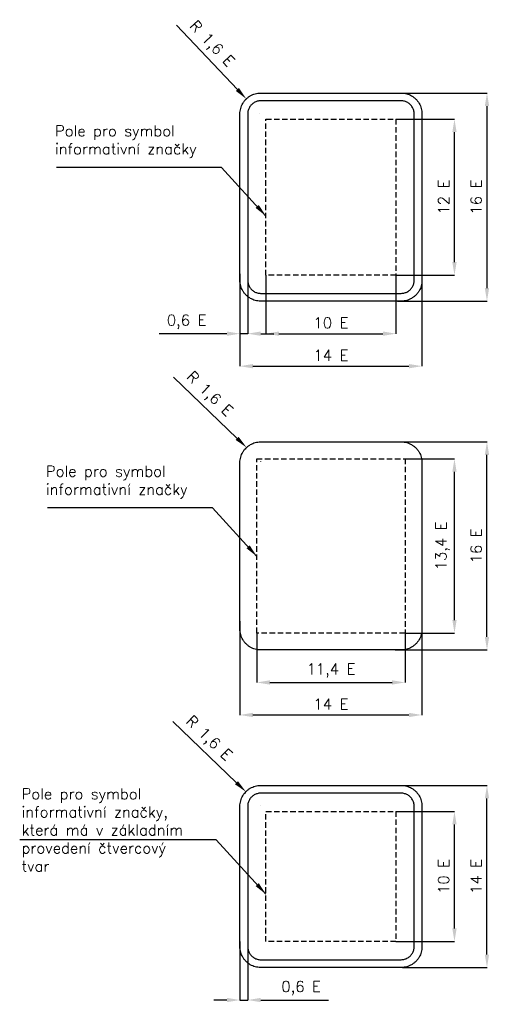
# Model space of a CAD drawing. Header units: millimetres. Extents: x -639 to 1541, y -3268 to 1274.
import ezdxf

# ---------------------------------------------------------------- set-up
doc = ezdxf.new("R2010")
doc.units = ezdxf.units.MM
doc.header["$LTSCALE"] = 5
doc.linetypes.add('ČÁRKOVANÁX2', pattern=[1.5, 1, -0.5])
doc.layers.add('Kóty', color=2, linetype='Continuous')
doc.layers.add('Značka', color=7, linetype='Continuous')
doc.styles.get("Standard").update_dxf_attribs({"font": 'romand.shx', "height": 50})
doc.dimstyles.get("Standard").update_dxf_attribs({"dimtxt": 50, "dimasz": 60, "dimexe": 0.18, "dimexo": 0.0625, "dimgap": 25, "dimtad": 1, "dimdec": 0, "dimzin": 0, "dimdsep": 46, "dimtxsty": 'Standard', "dimcen": 0.09, "dimadec": 0, "dimazin": 0, "dimtfac": 1, "dimtdec": 0, "dimtofl": 0, "dimtmove": 0, "dimatfit": 3, "dimfxl": 1, "dimtolj": 1, "dimtzin": 0, "dimarcsym": 0})

# ---------------------------------------------------------------- blocks, each defined once
blk = doc.blocks.new('*D1')
at = {"layer": 'Defpoints', "color": 0, "transparency": 16777216}
for p in [(496.9, 95.3), (1096.9, 95.3), (1096.9, -174.7)]:
    blk.add_point(p, dxfattribs=at)
at = {"layer": 'Kóty', "color": 0, "lineweight": -2, "transparency": 16777216}
for p, q in [((496.9, 95.2), (496.9, -174.9)), ((1096.9, 95.2), (1096.9, -174.9)), ((556.9, -174.7), (1036.9, -174.7))]:
    blk.add_line(p, q, dxfattribs=at)
at = {"layer": 'Kóty', "color": 0, "transparency": 16777216}
for points in [[(556.9, -164.7), (556.9, -184.7), (496.9, -174.7)], [(1036.9, -164.7), (1036.9, -184.7), (1096.9, -174.7)]]:
    blk.add_solid(points, dxfattribs=at)
at = {"layer": 'Kóty', "color": 0, "transparency": 16777216, "insert": (796.9, -124.7), "char_height": 50, "attachment_point": 5}
blk.add_mtext('\\A1;10 E', dxfattribs=at)
blk = doc.blocks.new('*D2')
at = {"layer": 'Defpoints', "color": 0, "transparency": 16777216}
for p in [(376.9, 101.9), (1216.9, 84.2), (1216.9, -324.7)]:
    blk.add_point(p, dxfattribs=at)
at = {"layer": 'Kóty', "color": 0, "lineweight": -2, "transparency": 16777216}
for p, q in [((376.9, 101.9), (376.9, -324.9)), ((1216.9, 84.1), (1216.9, -324.9)), ((436.9, -324.7), (1156.9, -324.7))]:
    blk.add_line(p, q, dxfattribs=at)
at = {"layer": 'Kóty', "color": 0, "transparency": 16777216}
for points in [[(436.9, -314.7), (436.9, -334.7), (376.9, -324.7)], [(1156.9, -314.7), (1156.9, -334.7), (1216.9, -324.7)]]:
    blk.add_solid(points, dxfattribs=at)
at = {"layer": 'Kóty', "color": 0, "transparency": 16777216, "insert": (796.9, -274.7), "char_height": 50, "attachment_point": 5}
blk.add_mtext('\\A1;14 E', dxfattribs=at)
blk = doc.blocks.new('*D3')
at = {"layer": 'Defpoints', "color": 0, "transparency": 16777216}
for p in [(376.9, 98.5), (412.9, 98.5), (376.9, -174.7)]:
    blk.add_point(p, dxfattribs=at)
at = {"layer": 'Kóty', "color": 0, "lineweight": -2, "transparency": 16777216}
for p, q in [((376.9, 98.4), (376.9, -174.9)), ((412.9, 98.4), (412.9, -174.9)), ((316.9, -174.7), (4.5, -174.7)), ((472.9, -174.7), (532.9, -174.7))]:
    blk.add_line(p, q, dxfattribs=at)
at = {"layer": 'Kóty', "color": 0, "transparency": 16777216}
for points in [[(316.9, -164.7), (316.9, -184.7), (376.9, -174.7)], [(472.9, -164.7), (472.9, -184.7), (412.9, -174.7)]]:
    blk.add_solid(points, dxfattribs=at)
at = {"layer": 'Kóty', "color": 0, "transparency": 16777216, "insert": (130.7, -119.9), "char_height": 50, "attachment_point": 5}
blk.add_mtext('\\A1;0,6 E', dxfattribs=at)
blk = doc.blocks.new('*D4')
at = {"layer": 'Defpoints', "color": 0, "transparency": 16777216}
for p in [(1096.9, 815.3), (1366.9, 815.3), (1096.9, 95.3)]:
    blk.add_point(p, dxfattribs=at)
at = {"layer": 'Kóty', "color": 0, "lineweight": -2, "transparency": 16777216}
for p, q in [((1097, 815.3), (1367.1, 815.3)), ((1366.9, 155.3), (1366.9, 755.3)), ((1097, 95.3), (1367.1, 95.3))]:
    blk.add_line(p, q, dxfattribs=at)
at = {"layer": 'Kóty', "color": 0, "transparency": 16777216}
for points in [[(1356.9, 755.3), (1376.9, 755.3), (1366.9, 815.3)], [(1356.9, 155.3), (1376.9, 155.3), (1366.9, 95.3)]]:
    blk.add_solid(points, dxfattribs=at)
at = {"layer": 'Kóty', "color": 0, "transparency": 16777216, "insert": (1316.9, 455.3), "char_height": 50, "attachment_point": 5, "rotation": 90}
blk.add_mtext('\\A1;12 E', dxfattribs=at)
blk = doc.blocks.new('*D5')
at = {"layer": 'Defpoints', "color": 0, "transparency": 16777216}
for p in [(1104.4, 935.3), (1104.4, -24.7), (1516.9, -24.7)]:
    blk.add_point(p, dxfattribs=at)
at = {"layer": 'Kóty', "color": 0, "lineweight": -2, "transparency": 16777216}
for p, q in [((1104.4, 935.3), (1517.1, 935.3)), ((1516.9, 875.3), (1516.9, 35.3)), ((1104.4, -24.7), (1517.1, -24.7))]:
    blk.add_line(p, q, dxfattribs=at)
at = {"layer": 'Kóty', "color": 0, "transparency": 16777216}
for points in [[(1506.9, 875.3), (1526.9, 875.3), (1516.9, 935.3)], [(1506.9, 35.3), (1526.9, 35.3), (1516.9, -24.7)]]:
    blk.add_solid(points, dxfattribs=at)
at = {"layer": 'Kóty', "color": 0, "transparency": 16777216, "insert": (1466.9, 455.3), "char_height": 50, "attachment_point": 5, "rotation": 90}
blk.add_mtext('\\A1;16 E', dxfattribs=at)
blk = doc.blocks.new('*D6')
at = {"layer": 'Defpoints', "color": 0, "transparency": 16777216}
for p in [(406.3, 908.4), (469.2, 842.2)]:
    blk.add_point(p, dxfattribs=at)
at = {"layer": 'Kóty', "color": 0, "lineweight": -2, "transparency": 16777216}
for p, q in [((84.7, 1247.9), (365.1, 952)), ((469.1, 842.2), (469.3, 842.2)), ((469.2, 842.1), (469.2, 842.2))]:
    blk.add_line(p, q, dxfattribs=at)
blk.add_arc((469.2, 842.2), 91.3, 133.349, 134.6046, dxfattribs=at)
at = {"layer": 'Kóty', "color": 0, "transparency": 16777216}
blk.add_solid([(372.3, 958.9), (357.8, 945.1), (406.3, 908.4)], dxfattribs=at)
at = {"layer": 'Kóty', "color": 0, "transparency": 16777216, "insert": (244, 1159.4), "char_height": 50, "attachment_point": 5, "rotation": 313.4619}
blk.add_mtext('\\A1;R 1,6 E', dxfattribs=at)
blk = doc.blocks.new('*D7')
at = {"layer": 'Defpoints', "color": 0, "transparency": 16777216}
for p in [(1138.9, -751.7), (1366.9, -751.7), (1138.9, -1555.7)]:
    blk.add_point(p, dxfattribs=at)
at = {"layer": 'Kóty', "color": 0, "lineweight": -2, "transparency": 16777216}
for p, q in [((1139, -751.7), (1367.1, -751.7)), ((1366.9, -1495.7), (1366.9, -811.7)), ((1139, -1555.7), (1367.1, -1555.7))]:
    blk.add_line(p, q, dxfattribs=at)
at = {"layer": 'Kóty', "color": 0, "transparency": 16777216}
for points in [[(1356.9, -811.7), (1376.9, -811.7), (1366.9, -751.7)], [(1356.9, -1495.7), (1376.9, -1495.7), (1366.9, -1555.7)]]:
    blk.add_solid(points, dxfattribs=at)
at = {"layer": 'Kóty', "color": 0, "transparency": 16777216, "insert": (1312.2, -1153.7), "char_height": 50, "attachment_point": 5, "rotation": 90}
blk.add_mtext('\\A1;13,4 E', dxfattribs=at)
blk = doc.blocks.new('*D8')
at = {"layer": 'Defpoints', "color": 0, "transparency": 16777216}
for p in [(1093.6, -673.7), (1516.9, -673.7), (1093.6, -1633.7)]:
    blk.add_point(p, dxfattribs=at)
at = {"layer": 'Kóty', "color": 0, "lineweight": -2, "transparency": 16777216}
for p, q in [((1093.7, -673.7), (1517.1, -673.7)), ((1516.9, -1573.7), (1516.9, -733.7)), ((1093.7, -1633.7), (1517.1, -1633.7))]:
    blk.add_line(p, q, dxfattribs=at)
at = {"layer": 'Kóty', "color": 0, "transparency": 16777216}
for points in [[(1506.9, -733.7), (1526.9, -733.7), (1516.9, -673.7)], [(1506.9, -1573.7), (1526.9, -1573.7), (1516.9, -1633.7)]]:
    blk.add_solid(points, dxfattribs=at)
at = {"layer": 'Kóty', "color": 0, "transparency": 16777216, "insert": (1466.9, -1153.7), "char_height": 50, "attachment_point": 5, "rotation": 90}
blk.add_mtext('\\A1;16 E', dxfattribs=at)
blk = doc.blocks.new('*D9')
at = {"layer": 'Defpoints', "color": 0, "transparency": 16777216}
for p in [(454.9, -1555.7), (1138.9, -1555.7), (1138.9, -1783.7)]:
    blk.add_point(p, dxfattribs=at)
at = {"layer": 'Kóty', "color": 0, "lineweight": -2, "transparency": 16777216}
for p, q in [((454.9, -1555.7), (454.9, -1783.9)), ((1138.9, -1555.7), (1138.9, -1783.9)), ((514.9, -1783.7), (1078.9, -1783.7))]:
    blk.add_line(p, q, dxfattribs=at)
at = {"layer": 'Kóty', "color": 0, "transparency": 16777216}
for points in [[(514.9, -1773.7), (514.9, -1793.7), (454.9, -1783.7)], [(1078.9, -1773.7), (1078.9, -1793.7), (1138.9, -1783.7)]]:
    blk.add_solid(points, dxfattribs=at)
at = {"layer": 'Kóty', "color": 0, "transparency": 16777216, "insert": (796.9, -1728.9), "char_height": 50, "attachment_point": 5}
blk.add_mtext('\\A1;11,4 E', dxfattribs=at)
blk = doc.blocks.new('*D10')
at = {"layer": 'Defpoints', "color": 0, "transparency": 16777216}
for p in [(376.9, -1501.6), (1216.9, -1501.6), (1216.9, -1933.7)]:
    blk.add_point(p, dxfattribs=at)
at = {"layer": 'Kóty', "color": 0, "lineweight": -2, "transparency": 16777216}
for p, q in [((376.9, -1501.6), (376.9, -1933.9)), ((1216.9, -1501.6), (1216.9, -1933.9)), ((436.9, -1933.7), (1156.9, -1933.7))]:
    blk.add_line(p, q, dxfattribs=at)
at = {"layer": 'Kóty', "color": 0, "transparency": 16777216}
for points in [[(436.9, -1923.7), (436.9, -1943.7), (376.9, -1933.7)], [(1156.9, -1923.7), (1156.9, -1943.7), (1216.9, -1933.7)]]:
    blk.add_solid(points, dxfattribs=at)
at = {"layer": 'Kóty', "color": 0, "transparency": 16777216, "insert": (796.9, -1883.7), "char_height": 50, "attachment_point": 5}
blk.add_mtext('\\A1;14 E', dxfattribs=at)
blk = doc.blocks.new('*D11')
at = {"layer": 'Defpoints', "color": 0, "transparency": 16777216}
for p in [(407.4, -699.5), (473.8, -763.6)]:
    blk.add_point(p, dxfattribs=at)
at = {"layer": 'Kóty', "color": 0, "lineweight": -2, "transparency": 16777216}
for p, q in [((70.9, -374.7), (364.2, -657.8)), ((473.7, -763.6), (473.9, -763.6)), ((473.8, -763.7), (473.8, -763.5))]:
    blk.add_line(p, q, dxfattribs=at)
blk.add_arc((473.8, -763.6), 92.3, 135.8989, 142.4, dxfattribs=at)
at = {"layer": 'Kóty', "color": 0, "transparency": 16777216}
blk.add_solid([(371.1, -650.7), (357.3, -665), (407.4, -699.5)], dxfattribs=at)
at = {"layer": 'Kóty', "color": 0, "transparency": 16777216, "insert": (234, -456.1), "char_height": 50, "attachment_point": 5, "rotation": 316.0106}
blk.add_mtext('\\A1;R 1,6 E', dxfattribs=at)
blk = doc.blocks.new('*D12')
at = {"layer": 'Defpoints', "color": 0, "transparency": 16777216}
for p in [(1096.9, -2378.7), (1366.9, -2378.7), (1096.9, -2978.7)]:
    blk.add_point(p, dxfattribs=at)
at = {"layer": 'Kóty', "color": 0, "lineweight": -2, "transparency": 16777216}
for p, q in [((1097, -2378.7), (1367.1, -2378.7)), ((1366.9, -2918.7), (1366.9, -2438.7)), ((1097, -2978.7), (1367.1, -2978.7))]:
    blk.add_line(p, q, dxfattribs=at)
at = {"layer": 'Kóty', "color": 0, "transparency": 16777216}
for points in [[(1356.9, -2438.7), (1376.9, -2438.7), (1366.9, -2378.7)], [(1356.9, -2918.7), (1376.9, -2918.7), (1366.9, -2978.7)]]:
    blk.add_solid(points, dxfattribs=at)
at = {"layer": 'Kóty', "color": 0, "transparency": 16777216, "insert": (1316.9, -2678.7), "char_height": 50, "attachment_point": 5, "rotation": 90}
blk.add_mtext('\\A1;10 E', dxfattribs=at)
blk = doc.blocks.new('*D13')
at = {"layer": 'Defpoints', "color": 0, "transparency": 16777216}
for p in [(1117, -2258.7), (1516.9, -2258.7), (1126.9, -3098.7)]:
    blk.add_point(p, dxfattribs=at)
at = {"layer": 'Kóty', "color": 0, "lineweight": -2, "transparency": 16777216}
for p, q in [((1117.1, -2258.7), (1517.1, -2258.7)), ((1516.9, -3038.7), (1516.9, -2318.7)), ((1127, -3098.7), (1517.1, -3098.7))]:
    blk.add_line(p, q, dxfattribs=at)
at = {"layer": 'Kóty', "color": 0, "transparency": 16777216}
for points in [[(1506.9, -2318.7), (1526.9, -2318.7), (1516.9, -2258.7)], [(1506.9, -3038.7), (1526.9, -3038.7), (1516.9, -3098.7)]]:
    blk.add_solid(points, dxfattribs=at)
at = {"layer": 'Kóty', "color": 0, "transparency": 16777216, "insert": (1466.9, -2678.7), "char_height": 50, "attachment_point": 5, "rotation": 90}
blk.add_mtext('\\A1;14 E', dxfattribs=at)
blk = doc.blocks.new('*D14')
at = {"layer": 'Defpoints', "color": 0, "transparency": 16777216}
for p in [(376.9, -2979.4), (412.9, -2979.4), (412.9, -3248.7)]:
    blk.add_point(p, dxfattribs=at)
at = {"layer": 'Kóty', "color": 0, "lineweight": -2, "transparency": 16777216}
for p, q in [((376.9, -2979.4), (376.9, -3248.8)), ((412.9, -2979.4), (412.9, -3248.8)), ((316.9, -3248.7), (256.9, -3248.7)), ((472.9, -3248.7), (785.3, -3248.7))]:
    blk.add_line(p, q, dxfattribs=at)
at = {"layer": 'Kóty', "color": 0, "transparency": 16777216}
for points in [[(316.9, -3238.7), (316.9, -3258.7), (376.9, -3248.7)], [(472.9, -3238.7), (472.9, -3258.7), (412.9, -3248.7)]]:
    blk.add_solid(points, dxfattribs=at)
at = {"layer": 'Kóty', "color": 0, "transparency": 16777216, "insert": (659.1, -3193.9), "char_height": 50, "attachment_point": 5}
blk.add_mtext('\\A1;0,6 E', dxfattribs=at)
blk = doc.blocks.new('*D15')
at = {"layer": 'Defpoints', "color": 0, "transparency": 16777216}
for p in [(404.1, -2287.7), (470.6, -2351.7)]:
    blk.add_point(p, dxfattribs=at)
at = {"layer": 'Kóty', "color": 0, "lineweight": -2, "transparency": 16777216}
for p, q in [((67.3, -1963.4), (360.9, -2246.1)), ((470.5, -2351.7), (470.7, -2351.7)), ((470.6, -2351.8), (470.6, -2351.6))]:
    blk.add_line(p, q, dxfattribs=at)
blk.add_arc((470.6, -2351.7), 92.3, 135.968, 142.3868, dxfattribs=at)
at = {"layer": 'Kóty', "color": 0, "transparency": 16777216}
blk.add_solid([(367.8, -2238.9), (353.9, -2253.3), (404.1, -2287.7)], dxfattribs=at)
at = {"layer": 'Kóty', "color": 0, "transparency": 16777216, "insert": (230.5, -2044.5), "char_height": 50, "attachment_point": 5, "rotation": 316.0798}
blk.add_mtext('\\A1;R 1,6 E', dxfattribs=at)

msp = doc.modelspace()

# ---------------------------------------------------------------- linework, layer by layer
at = {"layer": 'Kóty'}
for points in [[(496.9, 368.1), (291.7, 592.6), (291.7, 592.6), (-469.4, 592.6)], [(412.9, -174.7), (376.9, -174.7)], [(454.9, -1202.3), (249.7, -977.8), (249.7, -977.8), (-511.4, -977.8)], [(496.9, -2760.7), (267.7, -2510), (267.7, -2510), (-639.5, -2510)], [(376.9, -3248.7), (412.9, -3248.7)]]:
    msp.add_lwpolyline(points, dxfattribs=at)
for points in [[(463.8, 419.1), (449.1, 405.6), (496.9, 368.1)], [(421.8, -1151.3), (407.1, -1164.8), (454.9, -1202.3)], [(463.8, -2709.7), (449.1, -2723.2), (496.9, -2760.7)]]:
    msp.add_solid(points, dxfattribs=at)
at = {"layer": 'Značka', "color": 5}
for points in [[(472.9, -24.7), (472.5, -24.7), (472.2, -24.7, -0.032173), (459.8, -23.8, -0.035446), (447.6, -21.3, -0.036269), (435.8, -17.3, -0.034431), (424.7, -11.7, -0.033728), (414.4, -4.8, -0.034092), (405, 3.4, -0.034209), (396.8, 12.7, -0.034228), (389.9, 23.1, -0.034041), (384.3, 34.2, -0.033417), (380.3, 46, -0.034125), (377.8, 58.2, -0.036744), (376.9, 70.6), (376.9, 70.9), (376.9, 71.3), (376.9, 839.3), (376.9, 839.7), (376.9, 840.1, -0.032179), (377.8, 852.5, -0.03544), (380.3, 864.6, -0.03627), (384.3, 876.4, -0.034409), (389.9, 887.5, -0.033726), (396.8, 897.9, -0.034092), (405, 907.2, -0.034208), (414.4, 915.4, -0.034236), (424.7, 922.3, -0.034055), (435.8, 927.9, -0.033439), (447.6, 931.9, -0.034121), (459.8, 934.5, -0.036753), (472.2, 935.3), (472.5, 935.3), (472.9, 935.3), (1120.9, 935.3), (1121.3, 935.3), (1121.7, 935.3, -0.032183), (1134.1, 934.4, -0.035465), (1146.3, 931.9, -0.036261), (1158, 927.9, -0.034433), (1169.1, 922.3, -0.033716), (1179.5, 915.4, -0.034071), (1188.8, 907.2, -0.034217), (1197, 897.9, -0.03423), (1203.9, 887.5, -0.034047), (1209.5, 876.4, -0.033416), (1213.5, 864.6, -0.034131), (1216.1, 852.4, -0.036748), (1216.9, 840.1), (1216.9, 839.7), (1216.9, 839.3), (1216.9, 71.3), (1216.9, 70.9), (1216.9, 70.6, -0.032182), (1216.1, 58.2, -0.035442), (1213.5, 46, -0.036269), (1209.5, 34.2, -0.034419), (1203.9, 23.1, -0.033722), (1197, 12.7, -0.034076), (1188.8, 3.4, -0.034211), (1179.5, -4.8, -0.034237), (1169.1, -11.7, -0.034047), (1158, -17.3, -0.033401), (1146.3, -21.3, -0.034122), (1134.1, -23.9, -0.036743), (1121.7, -24.7), (1121.3, -24.7), (1120.9, -24.7), (472.9, -24.7)], [(472.9, 11.3), (1120.9, 11.3), (1121.2, 11.3), (1121.4, 11.3, 0.032179), (1129.1, 11.8, 0.035456), (1136.8, 13.4, 0.036267), (1144.1, 15.9, 0.034428), (1151.1, 19.4, 0.033733), (1157.5, 23.7, 0.034076), (1163.3, 28.9, 0.034198), (1168.5, 34.7, 0.034208), (1172.8, 41.2, 0.034041), (1176.3, 48.1, 0.033415), (1178.8, 55.5, 0.034126), (1180.4, 63.1, 0.03674), (1180.9, 70.8), (1180.9, 71.1), (1180.9, 71.3), (1180.9, 839.3), (1180.9, 839.5), (1180.9, 839.8, 0.032176), (1180.4, 847.5, 0.035453), (1178.8, 855.1, 0.036261), (1176.3, 862.5, 0.034404), (1172.8, 869.4, 0.033714), (1168.5, 875.9, 0.034092), (1163.3, 881.7, 0.034186), (1157.5, 886.9, 0.034246), (1151.1, 891.2, 0.034027), (1144.1, 894.7, 0.033373), (1136.8, 897.2, 0.034142), (1129.1, 898.8, 0.03678), (1121.4, 899.3), (1121.2, 899.3), (1120.9, 899.3), (472.9, 899.3), (472.7, 899.3), (472.5, 899.3, 0.032211), (464.7, 898.8, 0.035396), (457.1, 897.2, 0.036252), (449.7, 894.7, 0.034424), (442.8, 891.2, 0.033718), (436.3, 886.9, 0.034079), (430.5, 881.7, 0.034201), (425.3, 875.9, 0.034241), (421, 869.4, 0.034038), (417.6, 862.5, 0.033417), (415, 855.1, 0.034135), (413.4, 847.5, 0.036746), (412.9, 839.8), (412.9, 839.5), (412.9, 839.3), (412.9, 71.3), (412.9, 71.1), (412.9, 70.8, 0.03218), (413.5, 63.1, 0.035446), (415, 55.5, 0.036272), (417.5, 48.1, 0.034415), (421, 41.2, 0.03371), (425.4, 34.7, 0.034082), (430.5, 28.9, 0.03421), (436.3, 23.7, 0.034229), (442.8, 19.4, 0.034026), (449.7, 15.9, 0.033416), (457.1, 13.4, 0.034113), (464.7, 11.8, 0.036749), (472.5, 11.3), (472.7, 11.3), (472.9, 11.3)], [(472.9, -1633.7), (472.5, -1633.7), (472.2, -1633.7, -0.032182), (459.8, -1632.8, -0.035466), (447.6, -1630.3, -0.03626), (435.8, -1626.3, -0.034432), (424.7, -1620.7, -0.03371), (414.4, -1613.8, -0.034065), (405, -1605.6, -0.034221), (396.8, -1596.3, -0.034235), (389.9, -1585.9, -0.034047), (384.4, -1574.8, -0.033402), (380.3, -1563, -0.034121), (377.8, -1550.8, -0.036743), (376.9, -1538.4), (376.9, -1538.1), (376.9, -1537.7), (376.9, -769.7), (376.9, -769.3), (376.9, -768.9, -0.032173), (377.8, -756.5, -0.035443), (380.3, -744.4, -0.036272), (384.3, -732.6, -0.034419), (389.9, -721.5, -0.033732), (396.8, -711.1, -0.034099), (405, -701.8, -0.034208), (414.4, -693.6, -0.034235), (424.7, -686.7, -0.034051), (435.8, -681.1, -0.033443), (447.6, -677.1, -0.034119), (459.8, -674.5, -0.036752), (472.2, -673.7), (472.5, -673.7), (472.9, -673.7), (1120.9, -673.7), (1121.3, -673.7), (1121.7, -673.7, -0.032182), (1134.1, -674.6, -0.035466), (1146.3, -677.1, -0.03626), (1158, -681.1, -0.034432), (1169.1, -686.7, -0.03371), (1179.5, -693.6, -0.034065), (1188.8, -701.8, -0.034221), (1197, -711.1, -0.034235), (1203.9, -721.5, -0.034047), (1209.5, -732.6, -0.033402), (1213.5, -744.4, -0.034121), (1216.1, -756.5, -0.036743), (1216.9, -768.9), (1216.9, -769.3), (1216.9, -769.7), (1216.9, -1537.7), (1216.9, -1538.1), (1216.9, -1538.4, -0.032173), (1216.1, -1550.8, -0.035443), (1213.5, -1563, -0.036272), (1209.5, -1574.8, -0.034419), (1203.9, -1585.9, -0.033732), (1197, -1596.2, -0.034099), (1188.8, -1605.6, -0.034208), (1179.5, -1613.8, -0.034235), (1169.1, -1620.7, -0.034051), (1158, -1626.3, -0.033443), (1146.3, -1630.3, -0.034119), (1134.1, -1632.9, -0.036752), (1121.7, -1633.7), (1121.3, -1633.7), (1120.9, -1633.7), (472.9, -1633.7)], [(472.9, -3098.7), (472.5, -3098.7), (472.2, -3098.7, -0.03218), (459.8, -3097.8, -0.035443), (447.6, -3095.3, -0.036267), (435.8, -3091.3, -0.03442), (424.7, -3085.7, -0.033722), (414.4, -3078.8, -0.034084), (405, -3070.5, -0.034209), (396.8, -3061.2, -0.03423), (389.9, -3050.9, -0.034044), (384.3, -3039.8, -0.033412), (380.3, -3028, -0.034127), (377.8, -3015.8, -0.036745), (376.9, -3003.4), (376.9, -3003), (376.9, -3002.7), (376.9, -2354.7), (376.9, -2354.3), (376.9, -2353.9, -0.03218), (377.8, -2341.5, -0.035443), (380.3, -2329.3, -0.036269), (384.3, -2317.6, -0.034423), (389.9, -2306.4, -0.033726), (396.8, -2296.1, -0.034085), (405, -2286.8, -0.034211), (414.4, -2278.5, -0.034232), (424.7, -2271.7, -0.034046), (435.8, -2266.1, -0.033415), (447.6, -2262.1, -0.034131), (459.8, -2259.5, -0.036748), (472.2, -2258.7), (472.5, -2258.7), (472.9, -2258.7), (1120.9, -2258.7), (1121.3, -2258.7), (1121.7, -2258.7, -0.032183), (1134.1, -2259.5, -0.035441), (1146.3, -2262.1, -0.03627), (1158, -2266, -0.03442), (1169.1, -2271.7, -0.033728), (1179.5, -2278.5, -0.034082), (1188.8, -2286.8, -0.034208), (1197, -2296.1, -0.034233), (1203.9, -2306.4, -0.034047), (1209.5, -2317.6, -0.033415), (1213.5, -2329.3, -0.034132), (1216.1, -2341.5, -0.036748), (1216.9, -2353.9), (1216.9, -2354.3), (1216.9, -2354.7), (1216.9, -3002.7), (1216.9, -3003), (1216.9, -3003.4, -0.032183), (1216.1, -3015.8, -0.035441), (1213.5, -3028, -0.036269), (1209.5, -3039.8, -0.034418), (1203.9, -3050.9, -0.033724), (1197, -3061.2, -0.034081), (1188.8, -3070.5, -0.034206), (1179.5, -3078.8, -0.03423), (1169.1, -3085.7, -0.034045), (1158, -3091.2, -0.033412), (1146.3, -3095.3, -0.034128), (1134.1, -3097.8, -0.036745), (1121.7, -3098.7), (1121.3, -3098.7), (1120.9, -3098.7), (472.9, -3098.7)], [(472.9, -3098.7), (472.5, -3098.7), (472.2, -3098.7, -0.03218), (459.8, -3097.8, -0.035443), (447.6, -3095.3, -0.036267), (435.8, -3091.3, -0.03442), (424.7, -3085.7, -0.033722), (414.4, -3078.8, -0.034084), (405, -3070.5, -0.034209), (396.8, -3061.2, -0.03423), (389.9, -3050.9, -0.034044), (384.3, -3039.8, -0.033412), (380.3, -3028, -0.034127), (377.8, -3015.8, -0.036745), (376.9, -3003.4), (376.9, -3003), (376.9, -3002.7), (376.9, -2354.7), (376.9, -2354.3), (376.9, -2353.9, -0.03218), (377.8, -2341.5, -0.035443), (380.3, -2329.3, -0.036269), (384.3, -2317.6, -0.034423), (389.9, -2306.4, -0.033726), (396.8, -2296.1, -0.034085), (405, -2286.8, -0.034211), (414.4, -2278.5, -0.034232), (424.7, -2271.7, -0.034046), (435.8, -2266.1, -0.033415), (447.6, -2262.1, -0.034131), (459.8, -2259.5, -0.036748), (472.2, -2258.7), (472.5, -2258.7), (472.9, -2258.7), (1120.9, -2258.7), (1121.3, -2258.7), (1121.7, -2258.7, -0.032183), (1134.1, -2259.5, -0.035441), (1146.3, -2262.1, -0.03627), (1158, -2266, -0.03442), (1169.1, -2271.7, -0.033728), (1179.5, -2278.5, -0.034082), (1188.8, -2286.8, -0.034208), (1197, -2296.1, -0.034233), (1203.9, -2306.4, -0.034047), (1209.5, -2317.6, -0.033415), (1213.5, -2329.3, -0.034132), (1216.1, -2341.5, -0.036748), (1216.9, -2353.9), (1216.9, -2354.3), (1216.9, -2354.7), (1216.9, -3002.7), (1216.9, -3003), (1216.9, -3003.4, -0.032183), (1216.1, -3015.8, -0.035441), (1213.5, -3028, -0.036269), (1209.5, -3039.8, -0.034418), (1203.9, -3050.9, -0.033724), (1197, -3061.2, -0.034081), (1188.8, -3070.5, -0.034206), (1179.5, -3078.8, -0.03423), (1169.1, -3085.7, -0.034045), (1158, -3091.2, -0.033412), (1146.3, -3095.3, -0.034128), (1134.1, -3097.8, -0.036745), (1121.7, -3098.7), (1121.3, -3098.7), (1120.9, -3098.7), (472.9, -3098.7)], [(472.9, -3062.7), (1120.9, -3062.7), (1121.2, -3062.7), (1121.4, -3062.7, 0.03218), (1129.1, -3062.1, 0.035443), (1136.8, -3060.5, 0.036267), (1144.1, -3058, 0.034426), (1151.1, -3054.5, 0.033723), (1157.5, -3050.2, 0.034082), (1163.3, -3045.1, 0.034204), (1168.5, -3039.3, 0.034223), (1172.8, -3032.8, 0.034047), (1176.3, -3025.9, 0.033416), (1178.8, -3018.5, 0.034129), (1180.4, -3010.9, 0.036741), (1180.9, -3003.1), (1180.9, -3002.9), (1180.9, -3002.7), (1180.9, -2354.7), (1180.9, -2354.4), (1180.9, -2354.2, 0.032179), (1180.4, -2346.4, 0.035449), (1178.8, -2338.8, 0.036267), (1176.3, -2331.5, 0.034421), (1172.8, -2324.5, 0.033726), (1168.5, -2318.1, 0.034082), (1163.3, -2312.2, 0.034203), (1157.5, -2307.1, 0.034226), (1151.1, -2302.8, 0.034049), (1144.1, -2299.3, 0.033417), (1136.8, -2296.8, 0.034126), (1129.1, -2295.2, 0.036741), (1121.4, -2294.7), (1121.2, -2294.7), (1120.9, -2294.7), (472.9, -2294.7), (472.7, -2294.7), (472.5, -2294.7, 0.032179), (464.7, -2295.2, 0.03545), (457.1, -2296.8, 0.036267), (449.7, -2299.3, 0.034416), (442.8, -2302.8, 0.033724), (436.3, -2307.1, 0.034085), (430.5, -2312.2, 0.034207), (425.3, -2318.1, 0.034232), (421, -2324.5, 0.034045), (417.6, -2331.5, 0.033414), (415, -2338.8, 0.034124), (413.4, -2346.4, 0.036744), (412.9, -2354.2), (412.9, -2354.4), (412.9, -2354.7), (412.9, -3002.7), (412.9, -3002.9), (412.9, -3003.1, 0.03218), (413.5, -3010.9, 0.035444), (415, -3018.5, 0.036267), (417.5, -3025.9, 0.034421), (421, -3032.8, 0.033721), (425.4, -3039.3, 0.034085), (430.5, -3045.1, 0.034208), (436.3, -3050.2, 0.034229), (442.8, -3054.5, 0.034044), (449.7, -3058, 0.033413), (457.1, -3060.5, 0.034127), (464.7, -3062.1, 0.036744), (472.5, -3062.7), (472.7, -3062.7), (472.9, -3062.7)]]:
    msp.add_lwpolyline(points, format="xyb", dxfattribs=at)
at = {"layer": 'Značka', "color": 6, "linetype": 'ČÁRKOVANÁX2', "ltscale": 5}
for points in [[(496.9, 95.3), (496.9, 815.3), (1096.9, 815.3), (1096.9, 95.3), (496.9, 95.3)], [(454.9, -1555.7), (454.9, -751.7), (1138.9, -751.7), (1138.9, -1555.7), (454.9, -1555.7)], [(496.9, -2978.7), (496.9, -2378.7), (1096.9, -2378.7), (1096.9, -2978.7), (496.9, -2978.7)]]:
    msp.add_lwpolyline(points, dxfattribs=at)

# ---------------------------------------------------------------- texts
at = {"layer": 'Kóty', "char_height": 50, "attachment_point": 1}
for s, width, insert in [('Pole pro symbol\\Pinformativní značky', 822.593, (-476.4, 786)), ('Pole pro symbol\\Pinformativní značky', 822.593, (-518.4, -784.4)), ('Pole pro symbol\\Pinformativní značky,\\Pkterá má v základním provedení čtvercový\\Ptvar', 908.889, (-630.7, -2272.7))]:
    msp.add_mtext_dynamic_manual_height_columns(s, width=width, gutter_width=100, heights=[0], dxfattribs=dict(at, insert=insert))

# ---------------------------------------------------------------- dimensions: what is measured, and where the dimension line sits
at = {"layer": 'Kóty'}
for center, mpoint, picture, middle in [((469.2, 842.2), (406.3, 908.4), '*D6', (244, 1159.4)), ((473.8, -763.6), (407.4, -699.5), '*D11', (234, -456.1)), ((470.6, -2351.7), (404.1, -2287.7), '*D15', (230.5, -2044.5))]:
    dim = msp.add_radius_dim(center=center, mpoint=mpoint, text='R 1,6 E', dimstyle='Standard', dxfattribs=at)
    dim.commit()
    dim.dimension.update_dxf_attribs({"geometry": picture, "text_midpoint": middle})
for base, p1, p2, text, picture, middle in [((1516.9, -24.7), (1104.4, 935.3), (1104.4, -24.7), '16 E', '*D5', (1466.9, 455.3)), ((1366.9, 815.3), (1096.9, 95.3), (1096.9, 815.3), '12 E', '*D4', (1316.9, 455.3)), ((1516.9, -673.7), (1093.6, -1633.7), (1093.6, -673.7), '16 E', '*D8', (1466.9, -1153.7)), ((1366.9, -751.7), (1138.9, -1555.7), (1138.9, -751.7), '13,4 E', '*D7', (1312.2, -1153.7)), ((1516.9, -2258.7), (1126.9, -3098.7), (1117, -2258.7), '14 E', '*D13', (1466.9, -2678.7)), ((1366.9, -2378.7), (1096.9, -2978.7), (1096.9, -2378.7), '10 E', '*D12', (1316.9, -2678.7))]:
    dim = msp.add_linear_dim(base=base, p1=p1, p2=p2, angle=90, text=text, dimstyle='Standard', dxfattribs=at)
    dim.commit()
    dim.dimension.update_dxf_attribs({"geometry": picture, "text_midpoint": middle})
for base, p1, p2, text, picture, middle in [((376.9, -174.7), (412.9, 98.5), (376.9, 98.5), '0,6 E', '*D3', (130.7, -119.9)), ((1216.9, -324.7), (376.9, 101.9), (1216.9, 84.2), '14 E', '*D2', (796.9, -274.7)), ((1096.9, -174.7), (496.9, 95.3), (1096.9, 95.3), '10 E', '*D1', (796.9, -124.7)), ((1216.9, -1933.7), (376.9, -1501.6), (1216.9, -1501.6), '14 E', '*D10', (796.9, -1883.7)), ((1138.9, -1783.7), (454.9, -1555.7), (1138.9, -1555.7), '11,4 E', '*D9', (796.9, -1728.9)), ((412.9, -3248.7), (376.9, -2979.4), (412.9, -2979.4), '0,6 E', '*D14', (659.1, -3193.9))]:
    dim = msp.add_linear_dim(base=base, p1=p1, p2=p2, text=text, dimstyle='Standard', dxfattribs=at)
    dim.commit()
    dim.dimension.update_dxf_attribs({"geometry": picture, "text_midpoint": middle})

doc.saveas('drawing.dxf')
